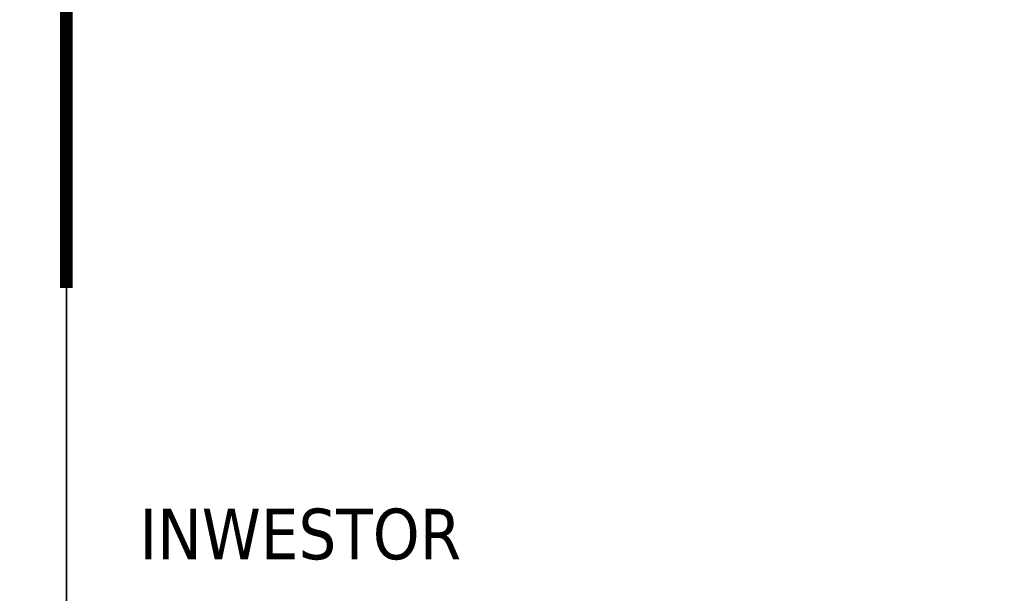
# Model space of a CAD drawing. Header units: metres. Extents: x 8472212 to 8494180, y 5728195 to 5779639.
# Tile 71 of 106: x 8478221 to 8478399, y 5747478 to 5747582. Entities that reach past the tile are written whole.
import ezdxf

# ---------------------------------------------------------------- set-up
doc = ezdxf.new("R2010")
doc.units = ezdxf.units.M
doc.header["$MEASUREMENT"] = 0
doc.layers.add('!elewacja-panele obrys', color=250, linetype='CONTINUOUS', lineweight=9, true_color=0x323232)
doc.layers.add('0A_MJ_tabelka', color=252, linetype='CONTINUOUS', lineweight=5)
doc.styles.add('arial', font='arial.ttf')

msp = doc.modelspace()

# ---------------------------------------------------------------- hatches: boundary and pattern name
at = {"layer": '!elewacja-panele obrys', "linetype": 'Continuous'}
h = msp.add_hatch(dxfattribs=at)
h.set_pattern_fill('AR-B816', color=256, scale=0.7)
h.paths.add_polyline_path([(8476374.12, 5751735.79), (8476348.87, 5751735.79), (8476348.87, 5751720.79), (8476374.12, 5751720.79)])
h.paths.add_polyline_path([(8476455.12, 5751735.79), (8476386.12, 5751735.79), (8476386.12, 5751720.79), (8476455.12, 5751720.79)])
h.paths.add_polyline_path([(8477348.87, 5751735.79), (8476643.12, 5751735.79), (8476643.12, 5751720.79), (8477348.87, 5751720.79)])
h.paths.add_polyline_path([(8479036.62, 5751735.79), (8478967.87, 5751735.79), (8477348.87, 5751735.79), (8477348.87, 5751720.79), (8479036.62, 5751720.79)])
h.paths.add_polyline_path([(8479048.62, 5751735.79), (8479048.62, 5751720.79), (8479073.87, 5751720.79), (8479073.87, 5751735.79)])
h.paths.add_polyline_path([(8479063.58, 5751728.64, -1), (8479062.06, 5751726.66, -1)], flags=16)
h.paths.add_polyline_path([(8479073.87, 5748406.79), (8478967.87, 5748406.79), (8478967.87, 5748391.79), (8479073.87, 5748391.79)])
h.paths.add_polyline_path([(8478779.87, 5748406.79), (8476348.87, 5748406.79), (8476348.87, 5748391.79), (8478779.87, 5748391.79)])
h.paths.add_polyline_path([(8472237.7, 5744980.45), (8472212.45, 5744980.45), (8472212.45, 5744965.45), (8472237.7, 5744965.45)])
h.paths.add_polyline_path([(8474700.2, 5744980.45), (8472249.7, 5744980.45), (8472249.7, 5744965.45), (8474700.2, 5744965.45)])
h.paths.add_polyline_path([(8474737.45, 5744980.45), (8474712.2, 5744980.45), (8474712.2, 5744965.45), (8474737.45, 5744965.45)])

# ---------------------------------------------------------------- linework, layer by layer
at = {"layer": '0A_MJ_tabelka', "color": 7, "lineweight": 35}
msp.add_line((8478229.35, 5747696.94), (8478229.35, 5747248.56), dxfattribs=at)
msp.add_lwpolyline([(8478786.21, 5747696.94, 2.29, 2.29, 0), (8478229.35, 5747696.94, 2.29, 2.29, 0), (8478229.35, 5747533.25, 0, 0, 0), (8478786.21, 5747533.25, 2.29, 2.29, 0)], format="xyseb", dxfattribs=at)

# ---------------------------------------------------------------- texts
at = {"layer": '0A_MJ_tabelka', "color": 7, "insert": (8478242.6, 5747493.28), "char_height": 9.1538, "attachment_point": 1, "style": 'arial'}
msp.add_mtext('\\pt10.9758;{\\fTahoma|b0|i0|c238|p34;INWESTOR}', dxfattribs=at)

doc.saveas('drawing.dxf')
